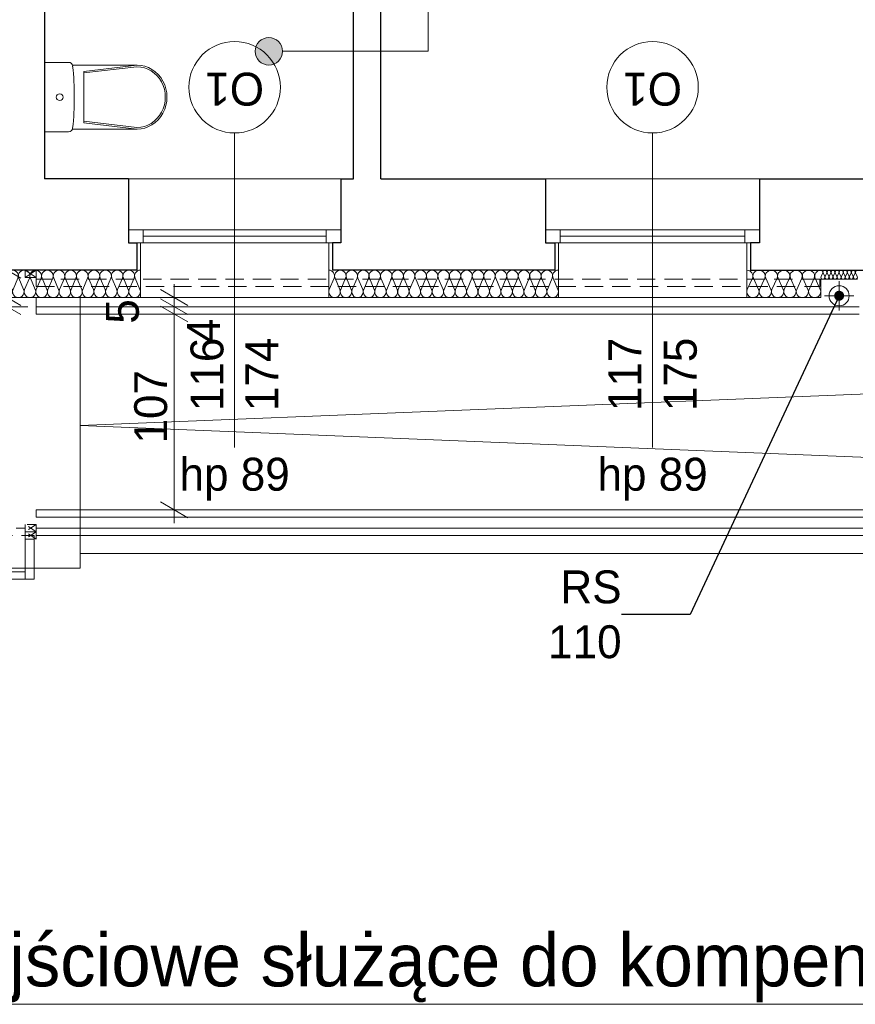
# Model space of a CAD drawing. Extents: x -21260 to 35740, y -2672 to 187028.
# Tile 55 of 120: x 11359 to 15927, y 47452 to 52835. Entities that reach past the tile are written whole.
import ezdxf

# ---------------------------------------------------------------- set-up
doc = ezdxf.new("R2010")
doc.units = 0
doc.header["$MEASUREMENT"] = 0
doc.linetypes.add('Hidden Line', pattern=[100, 50, -50])
doc.linetypes.add('Krawędzie ukryte', pattern=[150, 100, -50])
for name, color, linetype, lineweight, true_color in [('arch izolacje_Nr_Pióra__3', 7, 'Continuous', 13, 0xff6600), ('Arch ocieplenie_Nr_Pióra__22', 7, 'Continuous', 9, 0x7f7f7f), ('INWENT BALUSTRADY_Nr_Pióra__2', 7, 'Continuous', 13, 0x7f7f7f), ('INWENT BALUSTRADY_Nr_Pióra__8', 7, 'Continuous', 13, 0xa80f02), ('INWENT.ŚCIANY_Nr_Pióra__2', 7, 'Continuous', 13, 0x7f7f7f)]:
    doc.layers.add(name, color=color, linetype=linetype, lineweight=lineweight, true_color=true_color)
for name, color, linetype in [('Arch ocieplenie', 7, 'Continuous'), ('Arch opisy', 7, 'Continuous'), ('Arch wymiary', 7, 'Continuous'), ('INWENT wyposarzenie', 7, 'Continuous')]:
    doc.layers.add(name, color=color, linetype=linetype)
for name, color, linetype, lineweight in [('Arch opisy okien_Nr_Pióra__21', 7, 'Continuous', 13), ('Arch opisy_Nr_Pióra__21', 7, 'Continuous', 13), ('Arch wymiary_Nr_Pióra__21', 7, 'Continuous', 13), ('Arch wymiary_Nr_Pióra__5', 7, 'Continuous', 13), ('INWENT BALUSTRADY_Nr_Pióra__26', 5, 'Continuous', 13), ('INWENT ODWODNIENIE_Nr_Pióra__21', 7, 'Continuous', 13), ('INWENT OPISY_Nr_Pióra__21', 7, 'Continuous', 13), ('INWENT wyposarzenie_Nr_Pióra__21', 7, 'Continuous', 13), ('INWENT. OKNA_Nr_Pióra__5', 7, 'Continuous', 13), ('INWENT.ŚCIANY_Nr_Pióra__1', 7, 'Continuous', 25), ('INWENT.ŚCIANY_Nr_Pióra__21', 7, 'Continuous', 13), ('Istniejące schody_Nr_Pióra__21', 7, 'Continuous', 13), ('Opisy - Tekst_Nr_pióra__1_Nr_Pióra__7', 7, 'Continuous', 13)]:
    doc.layers.add(name, color=color, linetype=linetype, lineweight=lineweight)
doc.styles.add('GENERATED_STYLE_1', font='txt')
doc.styles.add('GENERATED_STYLE_4', font='txt')
doc.styles.add('GENERATED_STYLE_5', font='txt')
doc.styles.add('GENERATED_STYLE_6', font='txt')
doc.styles.add('GENERATED_STYLE_7', font='txt')
doc.dimstyles.new('GENERATED_STYLE__1', dxfattribs={"dimtxt": 179.999995, "dimasz": 114, "dimexe": 0.18, "dimexo": 0, "dimgap": 0.09, "dimtad": 1, "dimdec": 0, "dimlfac": 0.1, "dimzin": 0, "dimdsep": 46, "dimtxsty": 'GENERATED_STYLE_1', "dimblk": 'ARROWHEAD_2', "dimblk1": 'ARROWHEAD_2', "dimblk2": 'ARROWHEAD_2', "dimcen": 0.09, "dimclrd": 7, "dimclre": 7, "dimclrt": 7, "dimazin": 0, "dimtfac": 1, "dimtdec": 4, "dimtmove": 0, "dimatfit": 3, "dimfxl": 0, "dimtolj": 1, "dimtzin": 0, "dimarcsym": 0})
doc.dimstyles.new('GENERATED_STYLE__2', dxfattribs={"dimtxt": 179.999995, "dimasz": 114, "dimexe": 0.18, "dimexo": 0, "dimgap": 0.09, "dimtad": 1, "dimdec": 0, "dimlfac": 0.1, "dimzin": 0, "dimdsep": 46, "dimtxsty": 'GENERATED_STYLE_1', "dimblk": 'ARROWHEAD_2', "dimblk1": 'ARROWHEAD_2', "dimblk2": 'ARROWHEAD_2', "dimcen": 0.09, "dimclrd": 7, "dimclre": 7, "dimclrt": 7, "dimazin": 0, "dimtfac": 1, "dimtdec": 4, "dimtmove": 2, "dimatfit": 3, "dimfxl": 0, "dimtolj": 1, "dimtzin": 0, "dimarcsym": 0})
doc.dimstyles.new('GENERATED_STYLE__6', dxfattribs={"dimtxt": 0.18, "dimasz": 109.44, "dimexe": 0.18, "dimexo": 0.0625, "dimgap": 0.09, "dimtad": 0, "dimtih": 1, "dimtoh": 1, "dimdec": 4, "dimzin": 0, "dimdsep": 46, "dimcen": 0.09, "dimadec": 0, "dimazin": 0, "dimtfac": 1, "dimtdec": 4, "dimtmove": 0, "dimatfit": 3, "dimldrblk": 'ARROWHEAD_11', "dimfxl": 0, "dimtolj": 1, "dimtzin": 0, "dimarcsym": 0})

# ---------------------------------------------------------------- blocks, each defined once
blk = doc.blocks.new('Izolacja cieplna 14_19', base_point=(12019.1, 51465.9))
at = {"layer": 'Arch ocieplenie_Nr_Pióra__22', "linetype": 'Continuous'}
for p, q in [((11158.2, 51421.2), (11131.7, 51360.6)), ((11190, 51360.6), (11163.5, 51421.2)), ((11221.8, 51421.2), (11195.3, 51360.6)), ((11253.5, 51360.6), (11227.1, 51421.2)), ((11285.3, 51421.2), (11258.9, 51360.6)), ((11317.1, 51360.6), (11290.7, 51421.2)), ((11348.9, 51421.2), (11322.5, 51360.6)), ((11380.7, 51360.6), (11354.2, 51421.2)), ((11412.5, 51421.2), (11386, 51360.6)), ((11444.3, 51360.6), (11417.8, 51421.2)), ((11476, 51421.2), (11449.6, 51360.6)), ((11507.8, 51360.6), (11481.4, 51421.2)), ((11539.6, 51421.2), (11513.2, 51360.6)), ((11571.4, 51360.6), (11545, 51421.2)), ((11603.2, 51421.2), (11576.7, 51360.6)), ((11635, 51360.6), (11608.5, 51421.2)), ((11666.8, 51421.2), (11640.3, 51360.6)), ((11698.5, 51360.6), (11672.1, 51421.2)), ((11730.3, 51421.2), (11703.9, 51360.6)), ((11762.1, 51360.6), (11735.7, 51421.2)), ((11793.9, 51421.2), (11767.5, 51360.6)), ((11825.7, 51360.6), (11799.2, 51421.2)), ((11857.5, 51421.2), (11831, 51360.6)), ((11889.3, 51360.6), (11862.8, 51421.2)), ((11921, 51421.2), (11894.6, 51360.6)), ((11952.8, 51360.6), (11926.4, 51421.2)), ((11984.6, 51421.2), (11958.2, 51360.6)), ((12016.4, 51360.6), (11990, 51421.2))]:
    blk.add_line(p, q, dxfattribs=at)
for centre, start_param, end_param in [((11129.1, 51434), 1.158004, 3.141593), ((11192.6, 51434), 1.158004, 5.125183), ((11256.2, 51434), 1.158004, 5.125183), ((11319.8, 51434), 1.158004, 5.125183), ((11383.4, 51434), 1.158004, 5.125183), ((11446.9, 51434), 1.158004, 5.125183), ((11510.5, 51434), 1.158004, 5.125183), ((11574.1, 51434), 1.158004, 5.125183), ((11637.6, 51434), 1.158004, 5.125183), ((11701.2, 51434), 1.158004, 5.125183), ((11764.8, 51434), 1.158004, 5.125183), ((11828.4, 51434), 1.158004, 5.125183), ((11891.9, 51434), 1.158004, 5.125183), ((11955.5, 51434), 1.158004, 5.125183), ((12019.1, 51434), 3.141593, 5.125182), ((11160.9, 51347.8), 4.299595, 8.266775), ((11224.4, 51347.8), 4.299595, 8.266775), ((11288, 51347.8), 4.299595, 8.266775), ((11351.6, 51347.8), 4.299595, 8.266775), ((11415.1, 51347.8), 4.299595, 8.266775), ((11478.7, 51347.8), 4.299595, 8.266775), ((11542.3, 51347.8), 4.299595, 8.266775), ((11605.9, 51347.8), 4.299595, 8.266775), ((11669.4, 51347.8), 4.299595, 8.266775), ((11733, 51347.8), 4.299595, 8.266775), ((11796.6, 51347.8), 4.299595, 8.266775), ((11860.1, 51347.8), 4.299595, 8.266775), ((11923.7, 51347.8), 4.299595, 8.266775), ((11987.3, 51347.8), 4.299595, 8.266775)]:
    blk.add_ellipse(centre, major_axis=(0, -31.9), ratio=0.996364, start_param=start_param, end_param=end_param, dxfattribs=at)
blk = doc.blocks.new('Izolacja cieplna 14_26', base_point=(15739.1, 51465.9))
at = {"layer": 'Arch ocieplenie_Nr_Pióra__22', "linetype": 'Continuous'}
for p, q in [((15365, 51421.2), (15336.9, 51360.6)), ((15398.7, 51360.6), (15370.7, 51421.2)), ((15432.5, 51421.2), (15404.4, 51360.6)), ((15466.2, 51360.6), (15438.2, 51421.2)), ((15500, 51421.2), (15471.9, 51360.6)), ((15533.7, 51360.6), (15505.7, 51421.2)), ((15567.5, 51421.2), (15539.4, 51360.6)), ((15601.2, 51360.6), (15573.2, 51421.2)), ((15635, 51421.2), (15606.9, 51360.6)), ((15668.7, 51360.6), (15640.7, 51421.2)), ((15702.5, 51421.2), (15674.4, 51360.6)), ((15736.2, 51360.6), (15708.2, 51421.2))]:
    blk.add_line(p, q, dxfattribs=at)
for centre, start_param, end_param in [((15334.1, 51434), 2.7288, 4.712389), ((15401.6, 51434), 2.7288, 6.695979), ((15469.1, 51434), 2.7288, 6.695979), ((15536.6, 51434), 2.7288, 6.695979), ((15604.1, 51434), 2.7288, 6.695979), ((15671.6, 51434), 2.7288, 6.695979), ((15739.1, 51434), 4.712389, 6.695979), ((15367.8, 51347.8), 5.870392, 9.837571), ((15435.3, 51347.8), 5.870392, 9.837571), ((15502.8, 51347.8), 5.870392, 9.837571), ((15570.3, 51347.8), 5.870392, 9.837571), ((15637.8, 51347.8), 5.870392, 9.837571), ((15705.3, 51347.8), 5.870392, 9.837571)]:
    blk.add_ellipse(centre, major_axis=(-33.7, 0), ratio=0.945236, start_param=start_param, end_param=end_param, dxfattribs=at)
blk = doc.blocks.new('Izolacja cieplna 14_27', base_point=(15939.1, 51465.9))
at = {"layer": 'Arch ocieplenie_Nr_Pióra__22', "linetype": 'Continuous'}
for p, q in [((15749.2, 51451), (15740, 51430.8)), ((15760.4, 51430.8), (15751.1, 51451)), ((15771.5, 51451), (15762.2, 51430.8)), ((15782.6, 51430.8), (15773.3, 51451)), ((15793.7, 51451), (15784.4, 51430.8)), ((15804.8, 51430.8), (15795.6, 51451)), ((15815.9, 51451), (15806.7, 51430.8)), ((15827, 51430.8), (15817.8, 51451)), ((15838.1, 51451), (15828.9, 51430.8)), ((15849.2, 51430.8), (15840, 51451)), ((15860.4, 51451), (15851.1, 51430.8)), ((15871.5, 51430.8), (15862.2, 51451)), ((15882.6, 51451), (15873.3, 51430.8)), ((15893.7, 51430.8), (15884.4, 51451)), ((15904.8, 51451), (15895.6, 51430.8)), ((15915.9, 51430.8), (15906.7, 51451)), ((15927, 51451), (15917.8, 51430.8)), ((15938.1, 51430.8), (15928.9, 51451))]:
    blk.add_line(p, q, dxfattribs=at)
for centre, start_param, end_param in [((15739.1, 51455.2), 2.7288, 4.712389), ((15761.3, 51455.2), 2.7288, 6.695979), ((15783.5, 51455.2), 2.7288, 6.695979), ((15805.7, 51455.2), 2.7288, 6.695979), ((15828, 51455.2), 2.7288, 6.695979), ((15850.2, 51455.2), 2.7288, 6.695979), ((15872.4, 51455.2), 2.7288, 6.695979), ((15894.6, 51455.2), 2.7288, 6.695979), ((15916.8, 51455.2), 2.7288, 6.695979), ((15939.1, 51455.2), 4.712389, 6.695979), ((15750.2, 51426.5), 5.870392, 9.837571), ((15772.4, 51426.5), 5.870392, 9.837571), ((15794.6, 51426.5), 5.870392, 9.837571), ((15816.8, 51426.5), 5.870392, 9.837571), ((15839.1, 51426.5), 5.870392, 9.837571), ((15861.3, 51426.5), 5.870392, 9.837571), ((15883.5, 51426.5), 5.870392, 9.837571), ((15905.7, 51426.5), 5.870392, 9.837571), ((15928, 51426.5), 5.870392, 9.837571)]:
    blk.add_ellipse(centre, major_axis=(-11.1, 0), ratio=0.957051, start_param=start_param, end_param=end_param, dxfattribs=at)
blk = doc.blocks.new('Izolacja cieplna 14_28', base_point=(14304.1, 51465.9))
at = {"layer": 'Arch ocieplenie_Nr_Pióra__22', "linetype": 'Continuous'}
for p, q in [((13077.8, 51421.2), (13051.7, 51360.6)), ((13109.2, 51360.6), (13083.1, 51421.2)), ((13140.6, 51421.2), (13114.5, 51360.6)), ((13171.9, 51360.6), (13145.8, 51421.2)), ((13203.3, 51421.2), (13177.2, 51360.6)), ((13234.7, 51360.6), (13208.6, 51421.2)), ((13266.1, 51421.2), (13240, 51360.6)), ((13297.4, 51360.6), (13271.3, 51421.2)), ((13328.8, 51421.2), (13302.7, 51360.6)), ((13360.2, 51360.6), (13334.1, 51421.2)), ((13391.6, 51421.2), (13365.5, 51360.6)), ((13422.9, 51360.6), (13396.8, 51421.2)), ((13454.3, 51421.2), (13428.2, 51360.6)), ((13485.7, 51360.6), (13459.6, 51421.2)), ((13517.1, 51421.2), (13491, 51360.6)), ((13548.4, 51360.6), (13522.3, 51421.2)), ((13579.8, 51421.2), (13553.7, 51360.6)), ((13611.2, 51360.6), (13585.1, 51421.2)), ((13642.6, 51421.2), (13616.5, 51360.6)), ((13673.9, 51360.6), (13647.8, 51421.2)), ((13705.3, 51421.2), (13679.2, 51360.6)), ((13736.7, 51360.6), (13710.6, 51421.2)), ((13768.1, 51421.2), (13742, 51360.6)), ((13799.4, 51360.6), (13773.3, 51421.2)), ((13830.8, 51421.2), (13804.7, 51360.6)), ((13862.2, 51360.6), (13836.1, 51421.2)), ((13893.6, 51421.2), (13867.5, 51360.6)), ((13924.9, 51360.6), (13898.8, 51421.2)), ((13956.3, 51421.2), (13930.2, 51360.6)), ((13987.7, 51360.6), (13961.6, 51421.2)), ((14019.1, 51421.2), (13993, 51360.6)), ((14050.4, 51360.6), (14024.3, 51421.2)), ((14081.8, 51421.2), (14055.7, 51360.6)), ((14113.2, 51360.6), (14087.1, 51421.2)), ((14144.6, 51421.2), (14118.5, 51360.6)), ((14175.9, 51360.6), (14149.8, 51421.2)), ((14207.3, 51421.2), (14181.2, 51360.6)), ((14238.7, 51360.6), (14212.6, 51421.2)), ((14270.1, 51421.2), (14244, 51360.6)), ((14301.4, 51360.6), (14275.3, 51421.2))]:
    blk.add_line(p, q, dxfattribs=at)
for centre, start_param, end_param in [((13049.1, 51434), 1.158004, 3.141593), ((13111.8, 51434), 1.158004, 5.125183), ((13174.6, 51434), 1.158004, 5.125183), ((13237.3, 51434), 1.158004, 5.125183), ((13300.1, 51434), 1.158004, 5.125183), ((13362.8, 51434), 1.158004, 5.125183), ((13425.6, 51434), 1.158004, 5.125183), ((13488.3, 51434), 1.158004, 5.125183), ((13551.1, 51434), 1.158004, 5.125183), ((13613.8, 51434), 1.158004, 5.125183), ((13676.6, 51434), 1.158004, 5.125183), ((13739.3, 51434), 1.158004, 5.125183), ((13802.1, 51434), 1.158004, 5.125183), ((13864.8, 51434), 1.158004, 5.125183), ((13927.6, 51434), 1.158004, 5.125183), ((13990.3, 51434), 1.158004, 5.125183), ((14053.1, 51434), 1.158004, 5.125183), ((14115.8, 51434), 1.158004, 5.125183), ((14178.6, 51434), 1.158004, 5.125183), ((14241.3, 51434), 1.158004, 5.125183), ((14304.1, 51434), 3.141593, 5.125182), ((13080.4, 51347.8), 4.299595, 8.266775), ((13143.2, 51347.8), 4.299595, 8.266775), ((13205.9, 51347.8), 4.299595, 8.266775), ((13268.7, 51347.8), 4.299595, 8.266775), ((13331.4, 51347.8), 4.299595, 8.266775), ((13394.2, 51347.8), 4.299595, 8.266775), ((13456.9, 51347.8), 4.299595, 8.266775), ((13519.7, 51347.8), 4.299595, 8.266775), ((13582.4, 51347.8), 4.299595, 8.266775), ((13645.2, 51347.8), 4.299595, 8.266775), ((13707.9, 51347.8), 4.299595, 8.266775), ((13770.7, 51347.8), 4.299595, 8.266775), ((13833.4, 51347.8), 4.299595, 8.266775), ((13896.2, 51347.8), 4.299595, 8.266775), ((13958.9, 51347.8), 4.299595, 8.266775), ((14021.7, 51347.8), 4.299595, 8.266775), ((14084.4, 51347.8), 4.299595, 8.266775), ((14147.2, 51347.8), 4.299595, 8.266775), ((14209.9, 51347.8), 4.299595, 8.266775), ((14272.7, 51347.8), 4.299595, 8.266775)]:
    blk.add_ellipse(centre, major_axis=(0, -31.9), ratio=0.98349, start_param=start_param, end_param=end_param, dxfattribs=at)
blk = doc.blocks.new('Symbol WC 2 14_236', base_point=(11494.1, 52221.9))
at = {"layer": 'INWENT wyposarzenie_Nr_Pióra__21', "linetype": 'Continuous'}
for p, q in [((11494.1, 52221.9), (11494.1, 52601.9)), ((11494.1, 52601.9), (11626.5, 52601.9)), ((11647.7, 52586.8), (12000.8, 52586.8)), ((12000.4, 52586.8), (11709.8, 52552.8)), ((12000.4, 52577.9), (11709.8, 52543.9)), ((11709.8, 52411.9), (11709.8, 52552.8)), ((11709.8, 52411.9), (11709.8, 52271)), ((12000.4, 52245.9), (11709.8, 52279.9)), ((11494.1, 52221.9), (11626.5, 52221.9)), ((11647.9, 52236.9), (12000.8, 52236.9)), ((12000.4, 52236.9), (11709.8, 52271))]:
    blk.add_line(p, q, dxfattribs=at)
for centre, major_axis, ratio, start_param, end_param in [((11626.5, 52579.8), (22.3, 0), 0.989247, 0.100415, 1.570796), ((10014.3, 52411.9), (1643.4, 0), 0.989247, 6.178217, 6.388032), ((12000.4, 52411.9), (0, -166), 0.93174, 0, 3.141593), ((12000.8, 52411.9), (0, -174.9), 0.933096, 0, 3.141593), ((11626.5, 52244), (22.3, 0), 0.989247, 4.712389, 6.173785)]:
    blk.add_ellipse(centre, major_axis=major_axis, ratio=ratio, start_param=start_param, end_param=end_param, dxfattribs=at)
blk.add_ellipse((11577.7, 52411.9), major_axis=(18.7, 0), ratio=0.989247, dxfattribs=at)
blk = doc.blocks.new('Linia_1', base_point=(13592.1, 52662.3))
at = {"layer": 'Arch opisy_Nr_Pióra__21', "linetype": 'Continuous'}
blk.add_hatch(color=256, dxfattribs=at).paths.add_polyline_path([(12796.4, 52662.3), (12790.7, 52691), (12774.4, 52715.3), (12750.1, 52731.6), (12721.4, 52737.3), (12692.7, 52731.6), (12668.3, 52715.3), (12652.1, 52691), (12646.4, 52662.3), (12652.1, 52633.6), (12668.3, 52609.2), (12692.7, 52593), (12721.4, 52587.3), (12750.1, 52593), (12774.4, 52609.2), (12790.7, 52633.6)], flags=0)
blk.add_line((13592.1, 52662.3), (12796.4, 52662.3), dxfattribs=at)
blk.add_circle((12721.4, 52662.3), 75, dxfattribs=at)
blk = doc.blocks.new('*D455')
at = {"layer": 'Arch wymiary_Nr_Pióra__21', "linetype": 'Continuous'}
for p, q in [((12278.5, 51222.6), (12128.5, 51309.2)), ((12278.5, 51182.6), (12128.5, 51269.2)), ((12316, 51225.9), (12091, 51225.9)), ((12203.5, 50155.9), (12203.5, 51225.9)), ((12128.5, 50199.2), (12278.5, 50112.6)), ((12316, 50155.9), (12091, 50155.9)), ((12203.5, 50082.5), (12203.5, 50155.9))]:
    blk.add_line(p, q, dxfattribs=at)
at = {"layer": 'Arch wymiary_Nr_Pióra__21', "char_height": 180, "attachment_point": 7, "rotation": 90, "style": 'GENERATED_STYLE_1'}
for s, insert in [('{5}', (12012.8, 51173.1)), ('{4}', (12454.5, 51067.3)), ('{107}', (12167.5, 50518.1))]:
    blk.add_mtext(s, dxfattribs=dict(at, insert=insert))
blk = doc.blocks.new('ARROWHEAD_2')
at = {"color": 0, "linetype": 'Continuous', "lineweight": 0}
for p, q in [((-0.378, -0.655), (0.378, 0.655)), ((0, 0), (-1, 0))]:
    blk.add_line(p, q, dxfattribs=at)
blk = doc.blocks.new('*D456')
at = {"layer": 'Arch wymiary_Nr_Pióra__21', "linetype": 'Continuous'}
for p, q in [((12278.5, 51222.6), (12128.5, 51309.2)), ((12316, 51265.9), (12091, 51265.9)), ((12278.5, 51182.6), (12128.5, 51269.2)), ((12203.5, 51225.9), (12203.5, 51265.9)), ((12316, 51225.9), (12091, 51225.9))]:
    blk.add_line(p, q, dxfattribs=at)
at = {"layer": 'Arch wymiary_Nr_Pióra__21', "char_height": 180, "attachment_point": 7, "rotation": 90, "style": 'GENERATED_STYLE_1'}
for s, insert in [('{5}', (12012.8, 51173.1)), ('{4}', (12454.5, 51067.3)), ('{107}', (12167.5, 50518.1))]:
    blk.add_mtext(s, dxfattribs=dict(at, insert=insert))
blk = doc.blocks.new('*D457')
at = {"layer": 'Arch wymiary_Nr_Pióra__21', "linetype": 'Continuous'}
for p, q in [((12128.5, 51359.2), (12278.5, 51272.6)), ((12203.5, 51315.9), (12203.5, 51389.2)), ((12316, 51315.9), (12091, 51315.9)), ((12278.5, 51222.6), (12128.5, 51309.2)), ((12203.5, 51265.9), (12203.5, 51315.9)), ((12316, 51265.9), (12091, 51265.9)), ((12278.5, 51182.6), (12128.5, 51269.2))]:
    blk.add_line(p, q, dxfattribs=at)
at = {"layer": 'Arch wymiary_Nr_Pióra__21', "char_height": 180, "attachment_point": 7, "rotation": 90, "style": 'GENERATED_STYLE_1'}
for s, insert in [('{5}', (12012.8, 51173.1)), ('{4}', (12454.5, 51067.3)), ('{107}', (12167.5, 50518.1))]:
    blk.add_mtext(s, dxfattribs=dict(at, insert=insert))
blk = doc.blocks.new('*D533')
at = {"layer": 'Arch wymiary_Nr_Pióra__5', "linetype": 'Continuous'}
for p, q in [((11215.7, 51359.2), (11365.7, 51272.6)), ((11403.2, 51315.9), (11178.2, 51315.9)), ((11215.7, 51309.2), (11365.7, 51222.6)), ((11290.7, 51265.9), (11290.7, 51315.9)), ((11403.2, 51265.9), (11178.2, 51265.9)), ((11290.7, 51192.5), (11290.7, 51265.9))]:
    blk.add_line(p, q, dxfattribs=at)
at = {"layer": 'Arch wymiary_Nr_Pióra__5', "char_height": 180, "attachment_point": 7, "rotation": 90, "style": 'GENERATED_STYLE_1'}
for s, insert in [('{15}', (11254.7, 51509.2)), ('{5}', (11254.7, 51107.3))]:
    blk.add_mtext(s, dxfattribs=dict(at, insert=insert))
blk = doc.blocks.new('*D534')
at = {"layer": 'Arch wymiary_Nr_Pióra__5', "linetype": 'Continuous'}
for p, q in [((11290.7, 51465.9), (11290.7, 51539.2)), ((11403.2, 51465.9), (11178.2, 51465.9)), ((11365.7, 51422.6), (11215.7, 51509.2)), ((11290.7, 51315.9), (11290.7, 51465.9)), ((11215.7, 51359.2), (11365.7, 51272.6)), ((11403.2, 51315.9), (11178.2, 51315.9))]:
    blk.add_line(p, q, dxfattribs=at)
at = {"layer": 'Arch wymiary_Nr_Pióra__5', "char_height": 180, "attachment_point": 7, "rotation": 90, "style": 'GENERATED_STYLE_1'}
for s, insert in [('{15}', (11254.7, 51509.2)), ('{5}', (11254.7, 51107.3))]:
    blk.add_mtext(s, dxfattribs=dict(at, insert=insert))
blk = doc.blocks.new('ARROWHEAD_11')
at = {"color": 0, "linetype": 'Continuous', "lineweight": 0}
blk.add_line((0, 0), (-1, 0), dxfattribs=at)
at = {"color": 0, "linetype": 'Continuous', "lineweight": 0, "const_width": 0.25, "flags": 128}
blk.add_lwpolyline([(-0.125, 0, 1), (0.125, 0, 1)], format="xyb", close=True, dxfattribs=at)

msp = doc.modelspace()

# ---------------------------------------------------------------- linework, layer by layer
at = {"layer": 'arch izolacje_Nr_Pióra__3', "linetype": 'Continuous'}
for p, q in [((12019.1, 51615.9), (12019.1, 51315.9)), ((13049.1, 51315.9), (13049.1, 51615.9)), ((14304.1, 51615.9), (14304.1, 51315.9)), ((15334.1, 51315.9), (15334.1, 51615.9)), ((15939.1, 51415.9), (15739.1, 51415.9)), ((15739.1, 51315.9), (15739.1, 51415.9)), ((12019.1, 51315.9), (11129.1, 51315.9)), ((15739.1, 51315.9), (11129.1, 51315.9)), ((14304.1, 51315.9), (13049.1, 51315.9)), ((15739.1, 51315.9), (15334.1, 51315.9))]:
    msp.add_line(p, q, dxfattribs=at)
at = {"layer": 'Arch opisy okien_Nr_Pióra__21', "linetype": 'Continuous'}
for centre in [(12534.1, 52465.9), (14819.1, 52465.9)]:
    msp.add_circle(centre, 250, dxfattribs=at)
at = {"layer": 'Arch opisy_Nr_Pióra__21', "linetype": 'Continuous'}
msp.add_line((13592.1, 54160.7), (13592.1, 52662.3), dxfattribs=at)
at = {"layer": 'INWENT BALUSTRADY_Nr_Pióra__2', "linetype": 'Hidden Line'}
for p, q in [((11389.1, 50075.9), (11389.1, 50035.9)), ((11449.1, 50075.9), (11389.1, 50075.9)), ((11449.1, 50035.9), (11389.1, 50075.9)), ((11449.1, 50075.9), (11389.1, 50035.9)), ((11449.1, 50035.9), (11449.1, 50075.9)), ((11389.1, 50055.9), (8469.1, 50055.9)), ((8469.1, 50015.9), (11389.1, 50015.9)), ((11389.1, 50035.9), (11449.1, 50035.9)), ((11389.1, 50035.9), (11389.1, 49995.9)), ((11449.1, 50035.9), (11389.1, 50035.9)), ((11449.1, 49995.9), (11389.1, 50035.9)), ((11449.1, 50035.9), (11389.1, 49995.9)), ((11449.1, 49995.9), (11449.1, 50035.9)), ((11389.1, 49995.9), (11449.1, 49995.9))]:
    msp.add_line(p, q, dxfattribs=at)
at = {"layer": 'INWENT BALUSTRADY_Nr_Pióra__26', "linetype": 'Continuous'}
for p, q in [((29064.1, 50155.9), (11449.1, 50155.9)), ((11449.1, 50155.9), (11449.1, 50115.9)), ((11449.1, 50115.9), (29064.1, 50115.9)), ((29064.1, 50055.9), (11449.1, 50055.9)), ((11449.1, 50015.9), (29064.1, 50015.9))]:
    msp.add_line(p, q, dxfattribs=at)
at = {"layer": 'INWENT BALUSTRADY_Nr_Pióra__8', "linetype": 'Continuous'}
for p, q in [((11449.1, 51315.9), (11449.1, 51225.9)), ((15949.1, 51265.9), (11449.1, 51265.9)), ((11449.1, 51225.9), (15949.1, 51225.9)), ((11389.1, 49815.9), (11389.1, 50015.9)), ((11389.1, 50015.9), (11439.1, 50015.9)), ((11439.1, 50015.9), (11439.1, 49775.9)), ((11389.1, 49815.9), (8469.1, 49815.9)), ((11389.1, 49775.9), (11389.1, 49815.9)), ((8469.1, 49775.9), (11389.1, 49775.9)), ((11439.1, 49775.9), (11389.1, 49775.9))]:
    msp.add_line(p, q, dxfattribs=at)
at = {"layer": 'INWENT ODWODNIENIE_Nr_Pióra__21', "linetype": 'Continuous'}
for p, q in [((15839.1, 51245.9), (15839.1, 51405.9)), ((15759.1, 51325.9), (15919.1, 51325.9))]:
    msp.add_line(p, q, dxfattribs=at)
msp.add_circle((15839.1, 51325.9), 55, dxfattribs=at)
at = {"layer": 'INWENT OPISY_Nr_Pióra__21', "linetype": 'Continuous'}
for p, q in [((12534.1, 52215.9), (12534.1, 50495.9)), ((14819.1, 52215.9), (14819.1, 50495.9)), ((17942.9, 47451.9), (10119.8, 47451.9))]:
    msp.add_line(p, q, dxfattribs=at)
at = {"layer": 'INWENT. OKNA_Nr_Pióra__5', "linetype": 'Continuous'}
for p, q in [((13114.1, 51685.9), (11954.1, 51685.9)), ((11954.1, 51615.9), (11954.1, 51685.9)), ((12034.1, 51615.9), (12034.1, 51685.9)), ((13034.1, 51615.9), (13034.1, 51685.9)), ((13114.1, 51615.9), (13114.1, 51685.9)), ((15404.1, 51685.9), (14234.1, 51685.9)), ((14234.1, 51615.9), (14234.1, 51685.9)), ((14314.1, 51615.9), (14314.1, 51685.9)), ((15324.1, 51615.9), (15324.1, 51685.9)), ((15404.1, 51615.9), (15404.1, 51685.9)), ((12034.1, 51650.9), (13034.1, 51650.9)), ((14314.1, 51650.9), (15324.1, 51650.9)), ((11954.1, 51615.9), (13114.1, 51615.9)), ((14234.1, 51615.9), (15404.1, 51615.9))]:
    msp.add_line(p, q, dxfattribs=at)
at = {"layer": 'INWENT.ŚCIANY_Nr_Pióra__1', "linetype": 'Continuous'}
for p, q in [((13334.1, 51965.9), (13334.1, 55745.9)), ((11494.1, 52955.9), (11494.1, 51965.9)), ((13184.1, 51965.9), (13184.1, 52955.9)), ((11954.1, 51965.9), (11494.1, 51965.9)), ((11954.1, 51965.9), (11954.1, 51615.9)), ((13114.1, 51965.9), (13184.1, 51965.9)), ((13114.1, 51965.9), (13114.1, 51615.9)), ((13334.1, 51965.9), (14234.1, 51965.9)), ((14234.1, 51965.9), (14234.1, 51615.9)), ((15404.1, 51965.9), (16454.1, 51965.9)), ((15404.1, 51965.9), (15404.1, 51615.9)), ((11954.1, 51615.9), (11999.1, 51615.9)), ((11999.1, 51615.9), (11999.1, 51465.9)), ((13114.1, 51615.9), (13069.1, 51615.9)), ((13069.1, 51615.9), (13069.1, 51465.9)), ((14234.1, 51615.9), (14284.1, 51615.9)), ((14284.1, 51615.9), (14284.1, 51465.9)), ((15404.1, 51615.9), (15354.1, 51615.9)), ((15354.1, 51615.9), (15354.1, 51465.9)), ((11999.1, 51465.9), (11069.1, 51465.9)), ((14284.1, 51465.9), (13069.1, 51465.9)), ((15354.1, 51465.9), (16509.1, 51465.9))]:
    msp.add_line(p, q, dxfattribs=at)
at = {"layer": 'INWENT.ŚCIANY_Nr_Pióra__2', "linetype": 'Krawędzie ukryte'}
for p, q in [((11389.1, 51465.9), (11389.1, 51425.9)), ((11449.1, 51465.9), (11389.1, 51465.9)), ((11449.1, 51425.9), (11389.1, 51465.9)), ((11449.1, 51465.9), (11389.1, 51425.9)), ((11449.1, 51425.9), (11449.1, 51465.9)), ((11449.1, 51465.9), (11449.1, 51375.9)), ((11389.1, 51425.9), (11449.1, 51425.9)), ((15734.1, 51415.9), (11449.1, 51415.9)), ((15734.1, 51375.9), (15734.1, 51415.9)), ((11449.1, 51375.9), (15734.1, 51375.9))]:
    msp.add_line(p, q, dxfattribs=at)
at = {"layer": 'INWENT.ŚCIANY_Nr_Pióra__21', "linetype": 'Continuous'}
for p, q in [((11954.1, 51965.9), (13114.1, 51965.9)), ((14234.1, 51965.9), (15404.1, 51965.9))]:
    msp.add_line(p, q, dxfattribs=at)
at = {"layer": 'Istniejące schody_Nr_Pióra__21', "linetype": 'Continuous'}
for p, q in [((11689.1, 49915.9), (11689.1, 51315.9)), ((11689.1, 50615.9), (28764.1, 51303.8)), ((29064.1, 49915.9), (11689.1, 50615.9)), ((11689.1, 49835.9), (11689.1, 49915.9)), ((29064.1, 49915.9), (11689.1, 49915.9)), ((11689.1, 49835.9), (5019.1, 49835.9))]:
    msp.add_line(p, q, dxfattribs=at)

# ---------------------------------------------------------------- block references
at = {"layer": 'Arch ocieplenie', "color": 104, "linetype": 'Continuous', "lineweight": 9, "true_color": 0x029e21}
for name, p in [('Izolacja cieplna 14_19', (12019.1, 51465.9)), ('Izolacja cieplna 14_28', (14304.1, 51465.9)), ('Izolacja cieplna 14_26', (15739.1, 51465.9)), ('Izolacja cieplna 14_27', (15939.1, 51465.9))]:
    msp.add_blockref(name, p, dxfattribs=at)
at = {"layer": 'Arch opisy', "linetype": 'Continuous'}
msp.add_blockref('Linia_1', (13592.1, 52662.3), dxfattribs=at)
at = {"layer": 'INWENT wyposarzenie', "color": 104, "linetype": 'Continuous', "lineweight": 9, "true_color": 0x029e21}
msp.add_blockref('Symbol WC 2 14_236', (11494.1, 52221.9), dxfattribs=at)

# ---------------------------------------------------------------- texts
at = {"layer": 'Arch opisy okien_Nr_Pióra__21', "linetype": 'Continuous', "char_height": 180, "attachment_point": 2, "rotation": 180, "style": 'GENERATED_STYLE_6'}
for insert in [(12534.1, 52365.6), (14819.1, 52365.6)]:
    msp.add_mtext('{O1}', dxfattribs=dict(at, insert=insert))
at = {"layer": 'INWENT OPISY_Nr_Pióra__21', "linetype": 'Continuous', "char_height": 180, "width": 1346.334, "attachment_point": 2, "rotation": 90, "style": 'GENERATED_STYLE_7'}
for s, insert, line_spacing_factor in [('{116\\P174}', (12292.9, 50895.9), 0.998099), ('{117\\P175}', (14577.9, 50895.9), 1.008452)]:
    msp.add_mtext(s, dxfattribs=dict(at, insert=insert, line_spacing_factor=line_spacing_factor))
at = {"layer": 'INWENT OPISY_Nr_Pióra__21', "linetype": 'Continuous', "char_height": 180, "attachment_point": 2, "style": 'GENERATED_STYLE_7'}
for insert in [(12534.1, 50440.2), (14819.1, 50440.2)]:
    msp.add_mtext('{hp 89}', dxfattribs=dict(at, insert=insert))
at = {"layer": 'INWENT OPISY_Nr_Pióra__21', "linetype": 'Continuous', "insert": (14649.7, 49582.9), "char_height": 180, "width": 692.895, "attachment_point": 6, "style": 'GENERATED_STYLE_4'}
msp.add_mtext('{RS 110}', dxfattribs=at)
at = {"layer": 'Opisy - Tekst_Nr_pióra__1_Nr_Pióra__7', "linetype": 'Continuous', "insert": (14137.5, 47839), "char_height": 289.007, "attachment_point": 2, "style": 'GENERATED_STYLE_5'}
msp.add_mtext('{Drzwi wejściowe służące do kompensacji powietrza}', dxfattribs=at)

# ---------------------------------------------------------------- dimensions: what is measured, and where the dimension line sits
at = {"layer": 'Arch wymiary', "linetype": 'Continuous'}
for base, p1, p2, dimstyle, picture, middle in [((11290.7, 51265.9), (11129.1, 51265.9), (11129.1, 51315.9), 'GENERATED_STYLE__1', '*D533', (11164.7, 51175.6)), ((11290.7, 51265.9), (11129.1, 51315.9), (11129.1, 51465.9), 'GENERATED_STYLE__1', '*D534', (11164.7, 51645.8)), ((12203.5, 50155.9), (12465.8, 51265.9), (12487.2, 51315.9), 'GENERATED_STYLE__2', '*D457', (11922.8, 51241.4)), ((12203.5, 50155.9), (12026.9, 50155.9), (12486, 51225.9), 'GENERATED_STYLE__1', '*D455', (12077.5, 50722.9)), ((12203.5, 50155.9), (12486, 51225.9), (12465.8, 51265.9), 'GENERATED_STYLE__2', '*D456', (12364.5, 51135.6))]:
    dim = msp.add_linear_dim(base=base, p1=p1, p2=p2, angle=90, dimstyle=dimstyle, dxfattribs=at)
    dim.commit()
    dim.dimension.update_dxf_attribs({"geometry": picture, "text_midpoint": middle})

# ---------------------------------------------------------------- leaders
at = {"layer": 'INWENT OPISY_Nr_Pióra__21', "linetype": 'Continuous', "annotation_type": 0, "has_hookline": 1, "hookline_direction": 1, "text_width": 437.1}
msp.add_leader([(15839.1, 51325.9), (15024.7, 49582.9), (14649.8, 49582.9)], dimstyle='GENERATED_STYLE__6', dxfattribs=at)

doc.saveas('drawing.dxf')
